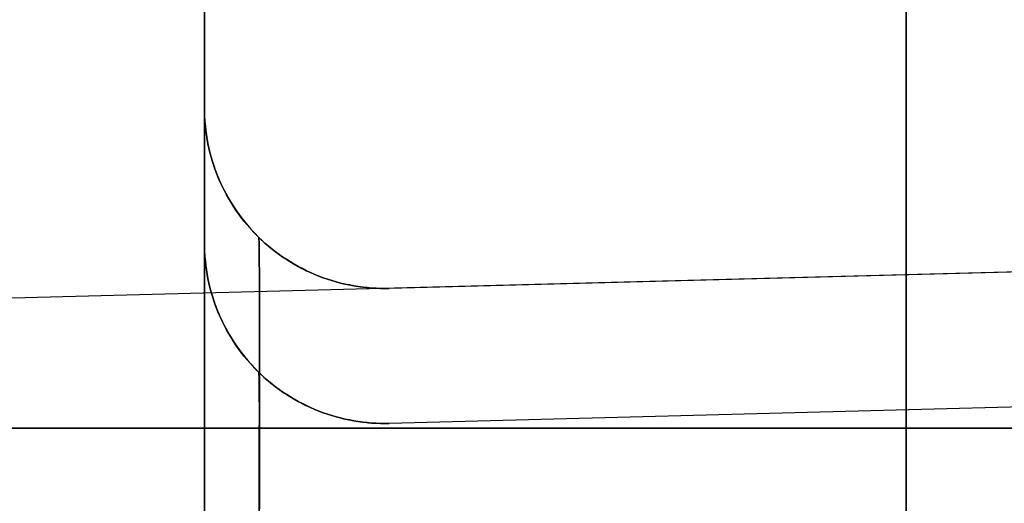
# Model space of a CAD drawing. Header units: millimetres. Extents: x -15 to 7, y 1 to 148.
# Tile 27 of 256: x -8.05 to -6.957, y 16.952 to 17.489. Entities that reach past the tile are written whole.
import ezdxf

# ---------------------------------------------------------------- set-up
doc = ezdxf.new("R2010")
doc.units = ezdxf.units.MM
doc.header["$MEASUREMENT"] = 0
doc.layers.add('Default', color=7, linetype='Continuous', true_color=0x000000)

msp = doc.modelspace()

# ---------------------------------------------------------------- linework, layer by layer
at = {"layer": 'Default', "color": 254, "true_color": 0xcad1ee}
for points in [[(-7.845, 139.9844), (-7.845, 12.8793)], [(-7.845, 8.202), (-7.845, 103.3467)], [(-7.0659, 103.3467), (-7.0659, 8.202)], [(-7.845, 69.827), (-7.845, 8.2414)], [(-7.0659, 8.2414), (-7.0659, 69.0485)], [(-7.6398, 17.1907), (-7.6446, 17.1906), (-7.6495, 17.1907), (-7.6544, 17.1908), (-7.6594, 17.1911), (-7.6643, 17.1916), (-7.6692, 17.1921), (-7.6742, 17.1928), (-7.6791, 17.1936), (-7.684, 17.1945), (-7.689, 17.1955), (-7.6939, 17.1967), (-7.6987, 17.198), (-7.7036, 17.1994), (-7.7084, 17.2009), (-7.7132, 17.2026), (-7.7179, 17.2044), (-7.7226, 17.2063), (-7.7272, 17.2083), (-7.7318, 17.2104), (-7.7363, 17.2127), (-7.7408, 17.215), (-7.7452, 17.2175), (-7.7495, 17.2201), (-7.7537, 17.2228), (-7.7579, 17.2255), (-7.762, 17.2284), (-7.766, 17.2313), (-7.7699, 17.2344), (-7.7737, 17.2375), (-7.7774, 17.2407), (-7.781, 17.244), (-7.7846, 17.2474), (-7.788, 17.2508), (-7.7914, 17.2543), (-7.7947, 17.258), (-7.7979, 17.2617), (-7.8011, 17.2655), (-7.8041, 17.2695), (-7.8071, 17.2735), (-7.81, 17.2775), (-7.8128, 17.2817), (-7.8154, 17.286), (-7.818, 17.2903), (-7.8205, 17.2947), (-7.8229, 17.2991), (-7.8251, 17.3037), (-7.8272, 17.3082), (-7.8293, 17.3129), (-7.8312, 17.3176), (-7.833, 17.3223), (-7.8346, 17.3271), (-7.8362, 17.3319), (-7.8376, 17.3367), (-7.8389, 17.3416), (-7.8401, 17.3465), (-7.8411, 17.3514), (-7.842, 17.3563), (-7.8428, 17.3612), (-7.8435, 17.3661), (-7.844, 17.371), (-7.8445, 17.376), (-7.8448, 17.3809), (-7.8449, 17.3858), (-7.845, 17.3906)], [(-7.845, 17.3906), (-7.8449, 17.3858), (-7.8448, 17.3809), (-7.8445, 17.376), (-7.844, 17.371), (-7.8435, 17.3661), (-7.8428, 17.3612), (-7.842, 17.3563), (-7.8411, 17.3514), (-7.8401, 17.3465), (-7.8389, 17.3416), (-7.8376, 17.3367), (-7.8362, 17.3319), (-7.8346, 17.3271), (-7.833, 17.3223), (-7.8312, 17.3176), (-7.8293, 17.3129), (-7.8272, 17.3082), (-7.8251, 17.3037), (-7.8229, 17.2991), (-7.8205, 17.2947), (-7.818, 17.2903), (-7.8154, 17.286), (-7.8128, 17.2817), (-7.81, 17.2775), (-7.8071, 17.2735), (-7.8041, 17.2695), (-7.8011, 17.2655), (-7.7979, 17.2617), (-7.7947, 17.258), (-7.7914, 17.2543), (-7.788, 17.2508), (-7.7846, 17.2474), (-7.781, 17.244), (-7.7774, 17.2407), (-7.7737, 17.2375), (-7.7699, 17.2344), (-7.766, 17.2313), (-7.762, 17.2284), (-7.7579, 17.2255), (-7.7537, 17.2228), (-7.7495, 17.2201), (-7.7452, 17.2175), (-7.7408, 17.215), (-7.7363, 17.2127), (-7.7318, 17.2104), (-7.7272, 17.2083), (-7.7226, 17.2063), (-7.7179, 17.2044), (-7.7132, 17.2026), (-7.7084, 17.2009), (-7.7036, 17.1994), (-7.6987, 17.198), (-7.6939, 17.1967), (-7.689, 17.1955), (-7.684, 17.1945), (-7.6791, 17.1936), (-7.6742, 17.1928), (-7.6692, 17.1921), (-7.6643, 17.1916), (-7.6594, 17.1911), (-7.6544, 17.1908), (-7.6495, 17.1907), (-7.6446, 17.1906), (-7.6398, 17.1907)], [(-7.845, 17.3906), (-7.845, 17.3862), (-7.8448, 17.3817), (-7.8445, 17.3772), (-7.8442, 17.3727), (-7.8437, 17.3681), (-7.8432, 17.3635), (-7.8425, 17.3589), (-7.8417, 17.3542), (-7.8407, 17.3496), (-7.8397, 17.3449), (-7.8386, 17.3403), (-7.8373, 17.3356), (-7.8359, 17.3309), (-7.8344, 17.3263), (-7.8327, 17.3216), (-7.831, 17.317), (-7.8291, 17.3124), (-7.8271, 17.3078), (-7.8249, 17.3033), (-7.8227, 17.2988), (-7.8203, 17.2943), (-7.8178, 17.2899), (-7.8151, 17.2855), (-7.8124, 17.2812), (-7.8095, 17.2769), (-7.8066, 17.2727), (-7.8035, 17.2686), (-7.8003, 17.2646), (-7.797, 17.2606), (-7.7935, 17.2567), (-7.79, 17.2529), (-7.7864, 17.2492), (-7.7827, 17.2456), (-7.7789, 17.2421), (-7.775, 17.2387), (-7.7711, 17.2354), (-7.767, 17.2322), (-7.7629, 17.2291), (-7.7587, 17.2261), (-7.7544, 17.2232), (-7.7501, 17.2205), (-7.7458, 17.2179), (-7.7413, 17.2153), (-7.7369, 17.213), (-7.7323, 17.2107), (-7.7278, 17.2086), (-7.7232, 17.2066), (-7.7186, 17.2047), (-7.714, 17.2029), (-7.7093, 17.2013), (-7.7047, 17.1997), (-7.7, 17.1983), (-7.6954, 17.1971), (-7.6907, 17.1959), (-7.686, 17.1949), (-7.6814, 17.194), (-7.6768, 17.1932), (-7.6721, 17.1925), (-7.6675, 17.1919), (-7.663, 17.1914), (-7.6584, 17.1911), (-7.6539, 17.1908), (-7.6494, 17.1907), (-7.645, 17.1906), (-7.6398, 17.1907)], [(-5.345, 17.2508), (-7.6398, 17.1907)], [(-7.6398, 17.0407), (-7.6446, 17.0406), (-7.6495, 17.0407), (-7.6544, 17.0408), (-7.6594, 17.0411), (-7.6643, 17.0416), (-7.6692, 17.0421), (-7.6742, 17.0428), (-7.6791, 17.0436), (-7.684, 17.0445), (-7.689, 17.0455), (-7.6939, 17.0467), (-7.6987, 17.048), (-7.7036, 17.0494), (-7.7084, 17.0509), (-7.7132, 17.0526), (-7.7179, 17.0544), (-7.7226, 17.0563), (-7.7272, 17.0583), (-7.7318, 17.0604), (-7.7363, 17.0627), (-7.7408, 17.065), (-7.7452, 17.0675), (-7.7495, 17.0701), (-7.7537, 17.0728), (-7.7579, 17.0755), (-7.762, 17.0784), (-7.766, 17.0813), (-7.7699, 17.0844), (-7.7737, 17.0875), (-7.7774, 17.0907), (-7.781, 17.094), (-7.7846, 17.0974), (-7.788, 17.1008), (-7.7914, 17.1043), (-7.7947, 17.108), (-7.7979, 17.1117), (-7.8011, 17.1155), (-7.8041, 17.1195), (-7.8071, 17.1235), (-7.81, 17.1275), (-7.8128, 17.1317), (-7.8154, 17.136), (-7.818, 17.1403), (-7.8205, 17.1447), (-7.8229, 17.1491), (-7.8251, 17.1537), (-7.8272, 17.1582), (-7.8293, 17.1629), (-7.8312, 17.1676), (-7.833, 17.1723), (-7.8346, 17.1771), (-7.8362, 17.1819), (-7.8376, 17.1867), (-7.8389, 17.1916), (-7.8401, 17.1965), (-7.8411, 17.2014), (-7.842, 17.2063), (-7.8428, 17.2112), (-7.8435, 17.2161), (-7.844, 17.221), (-7.8445, 17.226), (-7.8448, 17.2309), (-7.8449, 17.2358), (-7.845, 17.2406)], [(-7.845, 17.2406), (-7.8449, 17.2358), (-7.8448, 17.2309), (-7.8445, 17.226), (-7.844, 17.221), (-7.8435, 17.2161), (-7.8428, 17.2112), (-7.842, 17.2063), (-7.8411, 17.2014), (-7.8401, 17.1965), (-7.8389, 17.1916), (-7.8376, 17.1867), (-7.8362, 17.1819), (-7.8346, 17.1771), (-7.833, 17.1723), (-7.8312, 17.1676), (-7.8293, 17.1629), (-7.8272, 17.1582), (-7.8251, 17.1537), (-7.8229, 17.1491), (-7.8205, 17.1447), (-7.818, 17.1403), (-7.8154, 17.136), (-7.8128, 17.1317), (-7.81, 17.1275), (-7.8071, 17.1235), (-7.8041, 17.1195), (-7.8011, 17.1155), (-7.7979, 17.1117), (-7.7947, 17.108), (-7.7914, 17.1043), (-7.788, 17.1008), (-7.7846, 17.0974), (-7.781, 17.094), (-7.7774, 17.0907), (-7.7737, 17.0875), (-7.7699, 17.0844), (-7.766, 17.0813), (-7.762, 17.0784), (-7.7579, 17.0755), (-7.7537, 17.0728), (-7.7495, 17.0701), (-7.7452, 17.0675), (-7.7408, 17.065), (-7.7363, 17.0627), (-7.7318, 17.0604), (-7.7272, 17.0583), (-7.7226, 17.0563), (-7.7179, 17.0544), (-7.7132, 17.0526), (-7.7084, 17.0509), (-7.7036, 17.0494), (-7.6987, 17.048), (-7.6939, 17.0467), (-7.689, 17.0455), (-7.684, 17.0445), (-7.6791, 17.0436), (-7.6742, 17.0428), (-7.6692, 17.0421), (-7.6643, 17.0416), (-7.6594, 17.0411), (-7.6544, 17.0408), (-7.6495, 17.0407), (-7.6446, 17.0406), (-7.6398, 17.0407)], [(-7.845, 17.2406), (-7.845, 17.2362), (-7.8448, 17.2317), (-7.8445, 17.2272), (-7.8442, 17.2227), (-7.8437, 17.2181), (-7.8432, 17.2135), (-7.8425, 17.2089), (-7.8417, 17.2042), (-7.8407, 17.1996), (-7.8397, 17.1949), (-7.8386, 17.1903), (-7.8373, 17.1856), (-7.8359, 17.1809), (-7.8344, 17.1763), (-7.8327, 17.1716), (-7.831, 17.167), (-7.8291, 17.1624), (-7.8271, 17.1578), (-7.8249, 17.1533), (-7.8227, 17.1488), (-7.8203, 17.1443), (-7.8178, 17.1399), (-7.8151, 17.1355), (-7.8124, 17.1312), (-7.8095, 17.1269), (-7.8066, 17.1227), (-7.8035, 17.1186), (-7.8003, 17.1146), (-7.797, 17.1106), (-7.7935, 17.1067), (-7.79, 17.1029), (-7.7864, 17.0992), (-7.7827, 17.0956), (-7.7789, 17.0921), (-7.775, 17.0887), (-7.7711, 17.0854), (-7.767, 17.0822), (-7.7629, 17.0791), (-7.7587, 17.0761), (-7.7544, 17.0732), (-7.7501, 17.0705), (-7.7458, 17.0679), (-7.7413, 17.0653), (-7.7369, 17.063), (-7.7323, 17.0607), (-7.7278, 17.0586), (-7.7232, 17.0566), (-7.7186, 17.0547), (-7.714, 17.0529), (-7.7093, 17.0513), (-7.7047, 17.0497), (-7.7, 17.0483), (-7.6954, 17.0471), (-7.6907, 17.0459), (-7.686, 17.0449), (-7.6814, 17.044), (-7.6768, 17.0432), (-7.6721, 17.0425), (-7.6675, 17.0419), (-7.663, 17.0414), (-7.6584, 17.0411), (-7.6539, 17.0408), (-7.6494, 17.0407), (-7.645, 17.0406), (-7.6398, 17.0407)], [(-6.345, 17.0746), (-7.6398, 17.0407)]]:
    msp.add_lwpolyline(points, dxfattribs=at)
at = {"layer": 'Default', "color": 254, "true_color": 0xcad1ee, "extrusion": (1, 1.16725e-14, -2.32109e-15)}
msp.add_lwpolyline([(17.3906, -33.6054), (17.3905, -33.6174), (17.39, -33.6294), (17.3893, -33.6415), (17.3883, -33.6536), (17.387, -33.6657), (17.3854, -33.6778), (17.3834, -33.6899), (17.3812, -33.702), (17.3787, -33.7141), (17.3758, -33.7261), (17.3727, -33.7381), (17.3693, -33.75), (17.3655, -33.7618), (17.3615, -33.7735), (17.3572, -33.7852), (17.3526, -33.7967), (17.3477, -33.8082), (17.3425, -33.8194), (17.3371, -33.8306), (17.3313, -33.8416), (17.3253, -33.8524), (17.3191, -33.8631), (17.3126, -33.8736), (17.3059, -33.8839), (17.2989, -33.8941), (17.2917, -33.904), (17.2843, -33.9137), (17.2767, -33.9232), (17.2688, -33.9325), (17.2608, -33.9415), (17.2526, -33.9503), (17.2442, -33.9589)], dxfattribs=at)
at = {"layer": 'Default', "color": 254, "true_color": 0xcad1ee, "extrusion": (1, 0, 0)}
for points in [[(17.3906, -33.6054), (17.3906, -24.8945)], [(17.3906, -24.8945), (17.3905, -24.8825), (17.39, -24.8705), (17.3893, -24.8584), (17.3883, -24.8463), (17.387, -24.8342), (17.3854, -24.8221), (17.3834, -24.81), (17.3812, -24.7979), (17.3787, -24.7858), (17.3758, -24.7738), (17.3727, -24.7618), (17.3693, -24.7499), (17.3655, -24.7381), (17.3615, -24.7264), (17.3572, -24.7147), (17.3526, -24.7032), (17.3477, -24.6918), (17.3425, -24.6805), (17.3371, -24.6693), (17.3313, -24.6583), (17.3253, -24.6475), (17.3191, -24.6368), (17.3126, -24.6263), (17.3059, -24.616), (17.2989, -24.6058), (17.2917, -24.5959), (17.2843, -24.5862), (17.2767, -24.5767), (17.2688, -24.5675), (17.2608, -24.5584), (17.2526, -24.5496), (17.2442, -24.541)], [(16.8908, -34.1053), (16.9028, -34.1051), (16.9148, -34.1047), (16.9269, -34.104), (16.939, -34.1029), (16.9511, -34.1016), (16.9632, -34.1), (16.9753, -34.0981), (16.9874, -34.0958), (16.9994, -34.0933), (17.0115, -34.0905), (17.0234, -34.0873), (17.0353, -34.0839), (17.0472, -34.0802), (17.0589, -34.0762), (17.0706, -34.0718), (17.0821, -34.0672), (17.0935, -34.0623), (17.1048, -34.0571), (17.116, -34.0517), (17.127, -34.046), (17.1378, -34.04), (17.1485, -34.0337), (17.159, -34.0272), (17.1693, -34.0205), (17.1794, -34.0135), (17.1893, -34.0063), (17.1991, -33.9989), (17.2085, -33.9913), (17.2178, -33.9835), (17.2269, -33.9755), (17.2357, -33.9673), (17.2442, -33.9589)], [(17.2406, -93.1417), (17.2406, -84.7308)], [(17.2406, -93.1417), (17.2406, -84.7308)], [(17.1906, -33.6054), (17.1906, -24.8945)], [(17.1907, -24.8945), (17.1907, -33.6054)], [(17.0406, -93.1417), (17.0406, -84.7308)], [(17.0407, -84.7308), (17.0407, -93.1417)]]:
    msp.add_lwpolyline(points, dxfattribs=at)
at = {"layer": 'Default', "color": 254, "true_color": 0xcad1ee, "extrusion": (9.20987e-05, 0.382706, 0.92387)}
for points in [[(7.8492, -28.964), (7.8491, -28.9595), (7.849, -28.9549), (7.8487, -28.9503), (7.8484, -28.9457), (7.8479, -28.9411), (7.8473, -28.9364), (7.8466, -28.9317), (7.8458, -28.9269), (7.8448, -28.9222), (7.8437, -28.9175), (7.8425, -28.9127), (7.8412, -28.9079), (7.8398, -28.9032), (7.8382, -28.8984), (7.8365, -28.8937), (7.8346, -28.889), (7.8327, -28.8843), (7.8306, -28.8796), (7.8284, -28.875), (7.826, -28.8704), (7.8235, -28.8659), (7.8209, -28.8614), (7.8182, -28.8569), (7.8153, -28.8525), (7.8123, -28.8482), (7.8092, -28.8439), (7.806, -28.8398), (7.8027, -28.8357), (7.7992, -28.8316), (7.7957, -28.8277), (7.792, -28.8239), (7.7882, -28.8201), (7.7844, -28.8165), (7.7804, -28.813), (7.7764, -28.8095), (7.7722, -28.8062), (7.768, -28.803), (7.7637, -28.7999), (7.7594, -28.797), (7.755, -28.7941), (7.7505, -28.7914), (7.7459, -28.7888), (7.7413, -28.7864), (7.7367, -28.7841), (7.732, -28.7819), (7.7273, -28.7798), (7.7226, -28.7779), (7.7178, -28.776), (7.713, -28.7744), (7.7083, -28.7728), (7.7035, -28.7714), (7.6986, -28.7701), (7.6938, -28.7689), (7.689, -28.7679), (7.6843, -28.767), (7.6795, -28.7662), (7.6747, -28.7655), (7.67, -28.765), (7.6653, -28.7645), (7.6606, -28.7642), (7.656, -28.764), (7.6514, -28.7639), (7.6468, -28.7639), (7.6423, -28.764)], [(7.8491, -51.6103), (7.8491, -51.6058), (7.8489, -51.6012), (7.8487, -51.5966), (7.8483, -51.592), (7.8478, -51.5874), (7.8473, -51.5827), (7.8465, -51.578), (7.8457, -51.5732), (7.8448, -51.5685), (7.8437, -51.5638), (7.8425, -51.559), (7.8412, -51.5542), (7.8397, -51.5495), (7.8382, -51.5447), (7.8364, -51.54), (7.8346, -51.5353), (7.8326, -51.5306), (7.8305, -51.5259), (7.8283, -51.5213), (7.826, -51.5167), (7.8235, -51.5122), (7.8209, -51.5076), (7.8181, -51.5032), (7.8153, -51.4988), (7.8123, -51.4945), (7.8092, -51.4902), (7.806, -51.4861), (7.8026, -51.482), (7.7992, -51.4779), (7.7956, -51.474), (7.792, -51.4702), (7.7882, -51.4664), (7.7843, -51.4628), (7.7804, -51.4593), (7.7763, -51.4558), (7.7722, -51.4525), (7.768, -51.4493), (7.7637, -51.4462), (7.7593, -51.4433), (7.7549, -51.4404), (7.7504, -51.4377), (7.7459, -51.4351), (7.7413, -51.4327), (7.7367, -51.4304), (7.732, -51.4282), (7.7273, -51.4261), (7.7226, -51.4241), (7.7178, -51.4223), (7.713, -51.4207), (7.7082, -51.4191), (7.7034, -51.4177), (7.6986, -51.4164), (7.6938, -51.4152), (7.689, -51.4142), (7.6842, -51.4133), (7.6794, -51.4125), (7.6747, -51.4118), (7.67, -51.4113), (7.6653, -51.4108), (7.6606, -51.4105), (7.6559, -51.4103), (7.6513, -51.4102), (7.6468, -51.4102), (7.6423, -51.4103)]]:
    msp.add_lwpolyline(points, dxfattribs=at)
at = {"layer": 'Default', "color": 254, "true_color": 0xcad1ee, "extrusion": (-9.20987e-05, -0.382706, 0.92387)}
for points in [[(-7.8492, 6.5757), (-7.8491, 6.5712), (-7.849, 6.5667), (-7.8487, 6.5621), (-7.8484, 6.5575), (-7.8479, 6.5528), (-7.8473, 6.5481), (-7.8466, 6.5434), (-7.8458, 6.5387), (-7.8448, 6.534), (-7.8437, 6.5292), (-7.8425, 6.5244), (-7.8412, 6.5197), (-7.8398, 6.5149), (-7.8382, 6.5102), (-7.8365, 6.5055), (-7.8346, 6.5007), (-7.8327, 6.496), (-7.8306, 6.4914), (-7.8284, 6.4867), (-7.826, 6.4822), (-7.8235, 6.4776), (-7.8209, 6.4731), (-7.8182, 6.4687), (-7.8153, 6.4643), (-7.8123, 6.4599), (-7.8092, 6.4557), (-7.806, 6.4515), (-7.8027, 6.4474), (-7.7992, 6.4434), (-7.7957, 6.4395), (-7.792, 6.4356), (-7.7882, 6.4319), (-7.7844, 6.4282), (-7.7804, 6.4247), (-7.7764, 6.4213), (-7.7722, 6.418), (-7.768, 6.4148), (-7.7637, 6.4117), (-7.7594, 6.4087), (-7.755, 6.4059), (-7.7505, 6.4032), (-7.7459, 6.4006), (-7.7413, 6.3981), (-7.7367, 6.3958), (-7.732, 6.3936), (-7.7273, 6.3915), (-7.7226, 6.3896), (-7.7178, 6.3878), (-7.713, 6.3861), (-7.7083, 6.3846), (-7.7035, 6.3831), (-7.6986, 6.3819), (-7.6938, 6.3807), (-7.689, 6.3797), (-7.6843, 6.3787), (-7.6795, 6.3779), (-7.6747, 6.3773), (-7.67, 6.3767), (-7.6653, 6.3763), (-7.6606, 6.376), (-7.656, 6.3757), (-7.6514, 6.3756), (-7.6468, 6.3756), (-7.6423, 6.3757)], [(-7.8491, -16.4625), (-7.8491, -16.467), (-7.8489, -16.4716), (-7.8487, -16.4762), (-7.8483, -16.4808), (-7.8478, -16.4855), (-7.8473, -16.4901), (-7.8465, -16.4949), (-7.8457, -16.4996), (-7.8448, -16.5043), (-7.8437, -16.5091), (-7.8425, -16.5138), (-7.8412, -16.5186), (-7.8397, -16.5233), (-7.8382, -16.5281), (-7.8364, -16.5328), (-7.8346, -16.5375), (-7.8326, -16.5422), (-7.8305, -16.5469), (-7.8283, -16.5515), (-7.826, -16.5561), (-7.8235, -16.5607), (-7.8209, -16.5652), (-7.8181, -16.5696), (-7.8153, -16.574), (-7.8123, -16.5783), (-7.8092, -16.5826), (-7.806, -16.5868), (-7.8026, -16.5909), (-7.7992, -16.5949), (-7.7956, -16.5988), (-7.792, -16.6027), (-7.7882, -16.6064), (-7.7843, -16.61), (-7.7804, -16.6136), (-7.7763, -16.617), (-7.7722, -16.6203), (-7.768, -16.6235), (-7.7637, -16.6266), (-7.7593, -16.6295), (-7.7549, -16.6324), (-7.7504, -16.6351), (-7.7459, -16.6377), (-7.7413, -16.6401), (-7.7367, -16.6425), (-7.732, -16.6447), (-7.7273, -16.6467), (-7.7226, -16.6487), (-7.7178, -16.6505), (-7.713, -16.6522), (-7.7082, -16.6537), (-7.7034, -16.6551), (-7.6986, -16.6564), (-7.6938, -16.6576), (-7.689, -16.6586), (-7.6842, -16.6595), (-7.6794, -16.6603), (-7.6747, -16.661), (-7.67, -16.6616), (-7.6653, -16.662), (-7.6606, -16.6623), (-7.6559, -16.6625), (-7.6513, -16.6626), (-7.6468, -16.6626), (-7.6423, -16.6625)]]:
    msp.add_lwpolyline(points, dxfattribs=at)
at = {"layer": 'Default', "color": 254, "true_color": 0xcad1ee, "extrusion": (3.75166e-13, 0.707107, -0.707107)}
msp.add_lwpolyline([(7.845, -5.1596), (7.8449, -5.1645), (7.8448, -5.1694), (7.8445, -5.1744), (7.844, -5.1793), (7.8435, -5.1843), (7.8428, -5.1892), (7.842, -5.1942), (7.8411, -5.1991), (7.84, -5.2041), (7.8388, -5.209), (7.8375, -5.2139), (7.8361, -5.2187), (7.8345, -5.2236), (7.8328, -5.2284), (7.831, -5.2331), (7.8291, -5.2378), (7.827, -5.2425), (7.8248, -5.2471), (7.8226, -5.2517), (7.8202, -5.2561), (7.8177, -5.2606), (7.815, -5.2649), (7.8123, -5.2692), (7.8095, -5.2733), (7.8066, -5.2775), (7.8036, -5.2815), (7.8005, -5.2854), (7.7973, -5.2892), (7.794, -5.293), (7.7907, -5.2966), (7.7873, -5.3002), (7.7838, -5.3036), (7.7802, -5.307), (7.7765, -5.3103), (7.7728, -5.3135), (7.7689, -5.3166), (7.765, -5.3196), (7.7609, -5.3226), (7.7568, -5.3254), (7.7526, -5.3282), (7.7483, -5.3309), (7.7439, -5.3334), (7.7395, -5.3359), (7.735, -5.3382), (7.7304, -5.3404), (7.7258, -5.3426), (7.7211, -5.3446), (7.7164, -5.3464), (7.7116, -5.3482), (7.7068, -5.3498), (7.7019, -5.3513), (7.697, -5.3527), (7.6921, -5.354), (7.6872, -5.3551), (7.6822, -5.3561), (7.6772, -5.357), (7.6723, -5.3577), (7.6673, -5.3584), (7.6623, -5.3589), (7.6573, -5.3592), (7.6524, -5.3595), (7.6474, -5.3596), (7.6425, -5.3596), (7.6376, -5.3595)], dxfattribs=at)
at = {"layer": 'Default', "color": 254, "true_color": 0xcad1ee, "extrusion": (1, -6.6102e-15, -9.89384e-15)}
for points in [[(16.8908, -24.3946), (16.9028, -24.3948), (16.9148, -24.3952), (16.9269, -24.396), (16.939, -24.397), (16.9511, -24.3983), (16.9632, -24.3999), (16.9753, -24.4018), (16.9874, -24.4041), (16.9994, -24.4066), (17.0115, -24.4094), (17.0234, -24.4126), (17.0353, -24.416), (17.0472, -24.4197), (17.0589, -24.4238), (17.0706, -24.4281), (17.0821, -24.4327), (17.0935, -24.4376), (17.1048, -24.4428), (17.116, -24.4482), (17.127, -24.4539), (17.1378, -24.4599), (17.1485, -24.4662), (17.159, -24.4727), (17.1693, -24.4794), (17.1794, -24.4864), (17.1893, -24.4936), (17.1991, -24.501), (17.2085, -24.5086), (17.2178, -24.5164), (17.2269, -24.5245), (17.2357, -24.5327), (17.2442, -24.541)], [(16.7408, -84.2309), (16.7528, -84.2311), (16.7648, -84.2315), (16.7769, -84.2322), (16.789, -84.2333), (16.8011, -84.2346), (16.8132, -84.2362), (16.8253, -84.2381), (16.8374, -84.2403), (16.8494, -84.2429), (16.8615, -84.2457), (16.8734, -84.2488), (16.8853, -84.2523), (16.8972, -84.256), (16.9089, -84.26), (16.9206, -84.2644), (16.9321, -84.269), (16.9435, -84.2739), (16.9548, -84.279), (16.966, -84.2845), (16.977, -84.2902), (16.9878, -84.2962), (16.9985, -84.3025), (17.009, -84.3089), (17.0193, -84.3157), (17.0294, -84.3227), (17.0393, -84.3299), (17.0491, -84.3373), (17.0585, -84.3449), (17.0678, -84.3527), (17.0769, -84.3607), (17.0857, -84.3689), (17.0942, -84.3773)]]:
    msp.add_lwpolyline(points, dxfattribs=at)
at = {"layer": 'Default', "color": 254, "true_color": 0xcad1ee, "extrusion": (3.41669e-13, 0.707107, 0.707107)}
msp.add_lwpolyline([(7.845, -36.2061), (7.8449, -36.2016), (7.8448, -36.197), (7.8445, -36.1924), (7.8442, -36.1878), (7.8437, -36.1831), (7.8431, -36.1784), (7.8424, -36.1737), (7.8415, -36.169), (7.8406, -36.1642), (7.8395, -36.1595), (7.8383, -36.1547), (7.837, -36.1499), (7.8355, -36.1452), (7.8339, -36.1404), (7.8322, -36.1357), (7.8304, -36.131), (7.8284, -36.1263), (7.8263, -36.1216), (7.824, -36.117), (7.8217, -36.1124), (7.8192, -36.1078), (7.8166, -36.1033), (7.8138, -36.0988), (7.8109, -36.0945), (7.808, -36.0901), (7.8048, -36.0859), (7.8016, -36.0817), (7.7983, -36.0776), (7.7948, -36.0736), (7.7912, -36.0696), (7.7876, -36.0658), (7.7838, -36.0621), (7.7799, -36.0584), (7.7759, -36.0549), (7.7719, -36.0515), (7.7677, -36.0482), (7.7635, -36.045), (7.7592, -36.0419), (7.7548, -36.0389), (7.7504, -36.0361), (7.7459, -36.0334), (7.7414, -36.0308), (7.7368, -36.0284), (7.7321, -36.0261), (7.7274, -36.0239), (7.7227, -36.0218), (7.718, -36.0199), (7.7132, -36.0181), (7.7084, -36.0164), (7.7036, -36.0149), (7.6988, -36.0135), (7.694, -36.0122), (7.6892, -36.011), (7.6844, -36.01), (7.6796, -36.0091), (7.6748, -36.0083), (7.6701, -36.0077), (7.6653, -36.0071), (7.6606, -36.0067), (7.6559, -36.0064), (7.6513, -36.0062), (7.6467, -36.0061), (7.6421, -36.0061), (7.6376, -36.0062)], dxfattribs=at)
at = {"layer": 'Default', "color": 254, "true_color": 0xcad1ee, "extrusion": (-0.026159, -0.000684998, 0.999658)}
for points in [[(-17.3848, -5.5398), (-17.3848, -7.8361)], [(-17.2348, -9.4058), (-17.2348, -8.7395)]]:
    msp.add_lwpolyline(points, dxfattribs=at)
at = {"layer": 'Default', "color": 254, "true_color": 0xcad1ee, "extrusion": (0.026159, 0.000684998, 0.999658)}
msp.add_lwpolyline([(17.3848, 6.3053), (17.3848, 4.009)], dxfattribs=at)
at = {"layer": 'Default', "color": 254, "true_color": 0xcad1ee, "extrusion": (1, -1.16725e-14, 2.32109e-15)}
msp.add_lwpolyline([(17.2406, -93.1417), (17.2405, -93.1537), (17.24, -93.1657), (17.2393, -93.1778), (17.2383, -93.1899), (17.237, -93.202), (17.2354, -93.2141), (17.2334, -93.2262), (17.2312, -93.2383), (17.2287, -93.2504), (17.2258, -93.2624), (17.2227, -93.2744), (17.2193, -93.2863), (17.2155, -93.2981), (17.2115, -93.3098), (17.2072, -93.3215), (17.2026, -93.333), (17.1977, -93.3444), (17.1925, -93.3557), (17.1871, -93.3669), (17.1813, -93.3779), (17.1753, -93.3887), (17.1691, -93.3994), (17.1626, -93.4099), (17.1559, -93.4202), (17.1489, -93.4303), (17.1417, -93.4403), (17.1343, -93.45), (17.1267, -93.4595), (17.1188, -93.4687), (17.1108, -93.4778), (17.1026, -93.4866), (17.0942, -93.4952)], dxfattribs=at)
at = {"layer": 'Default', "color": 254, "true_color": 0xcad1ee, "extrusion": (1, 2.15664e-14, 8.93129e-15)}
msp.add_lwpolyline([(17.2406, -84.7308), (17.2405, -84.7188), (17.24, -84.7067), (17.2393, -84.6947), (17.2383, -84.6826), (17.237, -84.6705), (17.2354, -84.6584), (17.2334, -84.6463), (17.2312, -84.6342), (17.2287, -84.6221), (17.2258, -84.6101), (17.2227, -84.5981), (17.2193, -84.5862), (17.2155, -84.5744), (17.2115, -84.5626), (17.2072, -84.551), (17.2026, -84.5395), (17.1977, -84.528), (17.1925, -84.5167), (17.1871, -84.5056), (17.1813, -84.4946), (17.1753, -84.4837), (17.1691, -84.4731), (17.1626, -84.4626), (17.1559, -84.4523), (17.1489, -84.4421), (17.1417, -84.4322), (17.1343, -84.4225), (17.1267, -84.413), (17.1188, -84.4037), (17.1108, -84.3947), (17.1026, -84.3859), (17.0942, -84.3773)], dxfattribs=at)
at = {"layer": 'Default', "color": 254, "true_color": 0xcad1ee, "extrusion": (0.999697, -0.017412, 0.017412)}
for points in [[(16.9673, -33.6743), (16.9725, -33.669), (16.9775, -33.6636), (16.9824, -33.658), (16.9871, -33.6524), (16.9917, -33.6466), (16.9962, -33.6407), (17.0004, -33.6348), (17.0046, -33.6287), (17.0086, -33.6225), (17.0124, -33.6162), (17.0161, -33.6099), (17.0196, -33.6034), (17.023, -33.5969), (17.0262, -33.5903), (17.0293, -33.5836), (17.0321, -33.5769), (17.0349, -33.5701), (17.0374, -33.5632), (17.0398, -33.5563), (17.042, -33.5493), (17.0441, -33.5422), (17.046, -33.5351), (17.0477, -33.528), (17.0492, -33.5208), (17.0506, -33.5135), (17.0518, -33.5063), (17.0528, -33.499), (17.0536, -33.4916), (17.0542, -33.4843), (17.0547, -33.4769), (17.055, -33.4695), (17.055, -33.4621)], [(16.9673, -33.6743), (16.962, -33.6794), (16.9566, -33.6845), (16.9511, -33.6894), (16.9454, -33.6941), (16.9397, -33.6987), (16.9338, -33.7031), (16.9278, -33.7074), (16.9217, -33.7116), (16.9156, -33.7156), (16.9093, -33.7194), (16.9029, -33.7231), (16.8965, -33.7266), (16.89, -33.73), (16.8834, -33.7332), (16.8767, -33.7362), (16.87, -33.7391), (16.8631, -33.7419), (16.8563, -33.7444), (16.8493, -33.7468), (16.8423, -33.749), (16.8353, -33.7511), (16.8282, -33.753), (16.821, -33.7547), (16.8138, -33.7562), (16.8066, -33.7576), (16.7993, -33.7588), (16.792, -33.7598), (16.7847, -33.7606), (16.7774, -33.7612), (16.77, -33.7617), (16.7626, -33.762), (16.7552, -33.7621)], [(16.8173, -93.2016), (16.8225, -93.1963), (16.8275, -93.1909), (16.8324, -93.1853), (16.8371, -93.1797), (16.8417, -93.1739), (16.8462, -93.168), (16.8505, -93.1621), (16.8546, -93.156), (16.8586, -93.1498), (16.8624, -93.1435), (16.8661, -93.1372), (16.8697, -93.1308), (16.873, -93.1242), (16.8762, -93.1176), (16.8793, -93.111), (16.8822, -93.1042), (16.8849, -93.0974), (16.8874, -93.0905), (16.8898, -93.0836), (16.8921, -93.0766), (16.8941, -93.0695), (16.896, -93.0624), (16.8977, -93.0553), (16.8992, -93.0481), (16.9006, -93.0408), (16.9018, -93.0336), (16.9028, -93.0263), (16.9036, -93.0189), (16.9042, -93.0116), (16.9047, -93.0042), (16.905, -92.9968), (16.9051, -92.9894)], [(16.8173, -93.2016), (16.812, -93.2067), (16.8066, -93.2118), (16.8011, -93.2167), (16.7954, -93.2214), (16.7897, -93.226), (16.7838, -93.2304), (16.7778, -93.2347), (16.7718, -93.2389), (16.7656, -93.2429), (16.7593, -93.2467), (16.753, -93.2504), (16.7465, -93.2539), (16.74, -93.2573), (16.7334, -93.2605), (16.7267, -93.2635), (16.72, -93.2664), (16.7132, -93.2692), (16.7063, -93.2717), (16.6993, -93.2741), (16.6923, -93.2763), (16.6853, -93.2784), (16.6782, -93.2803), (16.671, -93.282), (16.6639, -93.2835), (16.6566, -93.2849), (16.6494, -93.2861), (16.6421, -93.2871), (16.6347, -93.2879), (16.6274, -93.2885), (16.62, -93.289), (16.6126, -93.2893), (16.6052, -93.2894)]]:
    msp.add_lwpolyline(points, dxfattribs=at)
at = {"layer": 'Default', "color": 254, "true_color": 0xcad1ee, "extrusion": (0.999697, -0.017412, -0.017412)}
for points in [[(16.9673, -24.8168), (16.9725, -24.8221), (16.9775, -24.8275), (16.9824, -24.833), (16.9871, -24.8387), (16.9917, -24.8444), (16.9962, -24.8503), (17.0004, -24.8563), (17.0046, -24.8624), (17.0086, -24.8685), (17.0124, -24.8748), (17.0161, -24.8811), (17.0196, -24.8876), (17.023, -24.8941), (17.0262, -24.9007), (17.0293, -24.9074), (17.0321, -24.9141), (17.0349, -24.921), (17.0374, -24.9278), (17.0398, -24.9348), (17.042, -24.9418), (17.0441, -24.9488), (17.046, -24.9559), (17.0477, -24.9631), (17.0492, -24.9703), (17.0506, -24.9775), (17.0518, -24.9848), (17.0528, -24.9921), (17.0536, -24.9994), (17.0542, -25.0068), (17.0547, -25.0141), (17.055, -25.0215), (17.055, -25.0289)], [(16.9673, -24.8168), (16.962, -24.8116), (16.9566, -24.8066), (16.9511, -24.8017), (16.9454, -24.797), (16.9397, -24.7924), (16.9338, -24.7879), (16.9278, -24.7836), (16.9217, -24.7795), (16.9156, -24.7755), (16.9093, -24.7716), (16.9029, -24.768), (16.8965, -24.7644), (16.89, -24.7611), (16.8834, -24.7578), (16.8767, -24.7548), (16.87, -24.7519), (16.8631, -24.7492), (16.8563, -24.7466), (16.8493, -24.7442), (16.8423, -24.742), (16.8353, -24.74), (16.8282, -24.7381), (16.821, -24.7364), (16.8138, -24.7348), (16.8066, -24.7335), (16.7993, -24.7323), (16.792, -24.7313), (16.7847, -24.7304), (16.7774, -24.7298), (16.77, -24.7293), (16.7626, -24.7291), (16.7552, -24.729)], [(16.8173, -84.6439), (16.8225, -84.6492), (16.8275, -84.6546), (16.8324, -84.6602), (16.8371, -84.6658), (16.8417, -84.6716), (16.8462, -84.6775), (16.8505, -84.6834), (16.8546, -84.6895), (16.8586, -84.6957), (16.8624, -84.702), (16.8661, -84.7083), (16.8697, -84.7148), (16.873, -84.7213), (16.8762, -84.7279), (16.8793, -84.7346), (16.8822, -84.7413), (16.8849, -84.7481), (16.8874, -84.755), (16.8898, -84.7619), (16.8921, -84.7689), (16.8941, -84.776), (16.896, -84.7831), (16.8977, -84.7902), (16.8992, -84.7974), (16.9006, -84.8047), (16.9018, -84.8119), (16.9028, -84.8192), (16.9036, -84.8266), (16.9042, -84.8339), (16.9047, -84.8413), (16.905, -84.8487), (16.9051, -84.8561)], [(16.8173, -84.6439), (16.812, -84.6388), (16.8066, -84.6337), (16.8011, -84.6289), (16.7954, -84.6241), (16.7897, -84.6195), (16.7838, -84.6151), (16.7778, -84.6108), (16.7718, -84.6066), (16.7656, -84.6026), (16.7593, -84.5988), (16.753, -84.5951), (16.7465, -84.5916), (16.74, -84.5882), (16.7334, -84.585), (16.7267, -84.582), (16.72, -84.5791), (16.7132, -84.5764), (16.7063, -84.5738), (16.6993, -84.5714), (16.6923, -84.5692), (16.6853, -84.5671), (16.6782, -84.5652), (16.671, -84.5635), (16.6639, -84.562), (16.6566, -84.5606), (16.6494, -84.5594), (16.6421, -84.5584), (16.6347, -84.5576), (16.6274, -84.557), (16.62, -84.5565), (16.6126, -84.5562), (16.6052, -84.5561)]]:
    msp.add_lwpolyline(points, dxfattribs=at)
at = {"layer": 'Default', "color": 254, "true_color": 0xcad1ee, "extrusion": (-0.026159, 0.999658, 0.000684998)}
msp.add_lwpolyline([(7.1914, -93.1535), (4.8958, -93.2136)], dxfattribs=at)
at = {"layer": 'Default', "color": 254, "true_color": 0xcad1ee, "extrusion": (9.29677e-14, 0.707107, 0.707107)}
msp.add_lwpolyline([(7.845, -78.1985), (7.8449, -78.1936), (7.8448, -78.1887), (7.8445, -78.1838), (7.844, -78.1788), (7.8435, -78.1739), (7.8428, -78.1689), (7.842, -78.1639), (7.8411, -78.159), (7.84, -78.1541), (7.8388, -78.1492), (7.8375, -78.1443), (7.8361, -78.1394), (7.8345, -78.1346), (7.8328, -78.1298), (7.831, -78.125), (7.8291, -78.1203), (7.827, -78.1156), (7.8248, -78.111), (7.8226, -78.1065), (7.8202, -78.102), (7.8177, -78.0976), (7.815, -78.0932), (7.8123, -78.089), (7.8095, -78.0848), (7.8066, -78.0807), (7.8036, -78.0767), (7.8005, -78.0727), (7.7973, -78.0689), (7.794, -78.0651), (7.7907, -78.0615), (7.7873, -78.058), (7.7838, -78.0545), (7.7802, -78.0512), (7.7765, -78.0479), (7.7728, -78.0447), (7.7689, -78.0415), (7.765, -78.0385), (7.7609, -78.0355), (7.7568, -78.0327), (7.7526, -78.0299), (7.7483, -78.0273), (7.7439, -78.0247), (7.7395, -78.0223), (7.735, -78.0199), (7.7304, -78.0177), (7.7258, -78.0156), (7.7211, -78.0136), (7.7164, -78.0117), (7.7116, -78.0099), (7.7068, -78.0083), (7.7019, -78.0068), (7.697, -78.0054), (7.6921, -78.0042), (7.6872, -78.003), (7.6822, -78.002), (7.6772, -78.0011), (7.6723, -78.0004), (7.6673, -77.9998), (7.6623, -77.9993), (7.6573, -77.9989), (7.6524, -77.9987), (7.6474, -77.9985), (7.6425, -77.9985), (7.6376, -77.9987)], dxfattribs=at)
at = {"layer": 'Default', "color": 254, "true_color": 0xcad1ee, "extrusion": (-1.88395e-13, 0.707107, -0.707107)}
msp.add_lwpolyline([(7.845, -47.5763), (7.8449, -47.5808), (7.8448, -47.5854), (7.8445, -47.59), (7.8442, -47.5946), (7.8437, -47.5993), (7.8431, -47.604), (7.8424, -47.6087), (7.8415, -47.6134), (7.8406, -47.6182), (7.8395, -47.6229), (7.8383, -47.6277), (7.837, -47.6325), (7.8355, -47.6372), (7.8339, -47.642), (7.8322, -47.6467), (7.8304, -47.6514), (7.8284, -47.6561), (7.8263, -47.6608), (7.824, -47.6654), (7.8217, -47.67), (7.8192, -47.6746), (7.8166, -47.6791), (7.8138, -47.6835), (7.8109, -47.6879), (7.808, -47.6923), (7.8048, -47.6965), (7.8016, -47.7007), (7.7983, -47.7048), (7.7948, -47.7088), (7.7912, -47.7128), (7.7876, -47.7166), (7.7838, -47.7203), (7.7799, -47.724), (7.7759, -47.7275), (7.7719, -47.7309), (7.7677, -47.7342), (7.7635, -47.7374), (7.7592, -47.7405), (7.7548, -47.7434), (7.7504, -47.7463), (7.7459, -47.749), (7.7414, -47.7516), (7.7368, -47.754), (7.7321, -47.7563), (7.7274, -47.7585), (7.7227, -47.7606), (7.718, -47.7625), (7.7132, -47.7643), (7.7084, -47.766), (7.7036, -47.7675), (7.6988, -47.7689), (7.694, -47.7702), (7.6892, -47.7714), (7.6844, -47.7724), (7.6796, -47.7733), (7.6748, -47.7741), (7.6701, -47.7747), (7.6653, -47.7753), (7.6606, -47.7757), (7.6559, -47.776), (7.6513, -47.7762), (7.6467, -47.7763), (7.6421, -47.7763), (7.6376, -47.7762)], dxfattribs=at)
at = {"layer": 'Default', "color": 254, "true_color": 0xcad1ee, "extrusion": (1, -1.78626e-14, 4.31327e-14)}
msp.add_lwpolyline([(16.7408, -93.6415), (16.7528, -93.6414), (16.7648, -93.641), (16.7769, -93.6402), (16.789, -93.6392), (16.8011, -93.6379), (16.8132, -93.6363), (16.8253, -93.6344), (16.8374, -93.6321), (16.8494, -93.6296), (16.8615, -93.6268), (16.8734, -93.6236), (16.8853, -93.6202), (16.8972, -93.6165), (16.9089, -93.6124), (16.9206, -93.6081), (16.9321, -93.6035), (16.9435, -93.5986), (16.9548, -93.5934), (16.966, -93.588), (16.977, -93.5823), (16.9878, -93.5763), (16.9985, -93.57), (17.009, -93.5635), (17.0193, -93.5568), (17.0294, -93.5498), (17.0393, -93.5426), (17.0491, -93.5352), (17.0585, -93.5276), (17.0678, -93.5198), (17.0769, -93.5117), (17.0857, -93.5035), (17.0942, -93.4952)], dxfattribs=at)
at = {"layer": 'Default', "color": 254, "true_color": 0xcad1ee, "extrusion": (-9.20987e-05, 0.92387, -0.382706)}
msp.add_lwpolyline([(7.8433, -16.0349), (7.8433, -16.0394), (7.8431, -16.044), (7.8428, -16.0486), (7.8425, -16.0532), (7.842, -16.0579), (7.8414, -16.0625), (7.8407, -16.0672), (7.8399, -16.072), (7.8389, -16.0767), (7.8379, -16.0815), (7.8367, -16.0862), (7.8353, -16.091), (7.8339, -16.0957), (7.8323, -16.1005), (7.8306, -16.1052), (7.8288, -16.1099), (7.8268, -16.1146), (7.8247, -16.1193), (7.8225, -16.1239), (7.8202, -16.1285), (7.8177, -16.1331), (7.8151, -16.1376), (7.8123, -16.142), (7.8095, -16.1464), (7.8065, -16.1507), (7.8034, -16.155), (7.8002, -16.1592), (7.7968, -16.1633), (7.7934, -16.1673), (7.7898, -16.1712), (7.7862, -16.1751), (7.7824, -16.1788), (7.7785, -16.1824), (7.7746, -16.186), (7.7705, -16.1894), (7.7664, -16.1927), (7.7622, -16.1959), (7.7579, -16.199), (7.7535, -16.202), (7.7491, -16.2048), (7.7446, -16.2075), (7.7401, -16.2101), (7.7355, -16.2126), (7.7309, -16.2149), (7.7262, -16.2171), (7.7215, -16.2192), (7.7168, -16.2211), (7.712, -16.2229), (7.7072, -16.2246), (7.7024, -16.2261), (7.6976, -16.2276), (7.6928, -16.2288), (7.688, -16.23), (7.6832, -16.2311), (7.6784, -16.232), (7.6737, -16.2328), (7.6689, -16.2334), (7.6642, -16.234), (7.6595, -16.2344), (7.6548, -16.2348), (7.6502, -16.235), (7.6456, -16.2351), (7.641, -16.2351), (7.6365, -16.235)], dxfattribs=at)
at = {"layer": 'Default', "color": 254, "true_color": 0xcad1ee, "extrusion": (-9.20987e-05, 0.92387, 0.382706)}
msp.add_lwpolyline([(7.8433, -38.0114), (7.8433, -38.0069), (7.8431, -38.0023), (7.8428, -37.9977), (7.8425, -37.9931), (7.842, -37.9885), (7.8414, -37.9838), (7.8407, -37.9791), (7.8399, -37.9744), (7.8389, -37.9696), (7.8379, -37.9649), (7.8367, -37.9601), (7.8353, -37.9554), (7.8339, -37.9506), (7.8323, -37.9459), (7.8306, -37.9411), (7.8288, -37.9364), (7.8268, -37.9317), (7.8247, -37.927), (7.8225, -37.9224), (7.8202, -37.9178), (7.8177, -37.9133), (7.8151, -37.9088), (7.8123, -37.9043), (7.8095, -37.8999), (7.8065, -37.8956), (7.8034, -37.8913), (7.8002, -37.8872), (7.7968, -37.8831), (7.7934, -37.879), (7.7898, -37.8751), (7.7862, -37.8713), (7.7824, -37.8675), (7.7785, -37.8639), (7.7746, -37.8604), (7.7705, -37.8569), (7.7664, -37.8536), (7.7622, -37.8504), (7.7579, -37.8473), (7.7535, -37.8444), (7.7491, -37.8415), (7.7446, -37.8388), (7.7401, -37.8362), (7.7355, -37.8338), (7.7309, -37.8314), (7.7262, -37.8292), (7.7215, -37.8272), (7.7168, -37.8252), (7.712, -37.8234), (7.7072, -37.8217), (7.7024, -37.8202), (7.6976, -37.8188), (7.6928, -37.8175), (7.688, -37.8163), (7.6832, -37.8153), (7.6784, -37.8144), (7.6737, -37.8136), (7.6689, -37.8129), (7.6642, -37.8123), (7.6595, -37.8119), (7.6548, -37.8116), (7.6502, -37.8114), (7.6456, -37.8113), (7.641, -37.8113), (7.6365, -37.8114)], dxfattribs=at)
at = {"layer": 'Default', "color": 254, "true_color": 0xcad1ee, "extrusion": (-0.026159, 0.999658, -0.000684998)}
msp.add_lwpolyline([(5.8962, -84.685), (7.1914, -84.7189)], dxfattribs=at)
at = {"layer": 'Default', "color": 254, "true_color": 0xcad1ee, "extrusion": (0.999315, 0.026168, 0.026168)}
msp.add_lwpolyline([(17.2348, -84.5136), (17.2348, -84.5069), (17.2345, -84.5002), (17.2342, -84.4934), (17.2336, -84.4866), (17.2329, -84.4798), (17.2321, -84.4729), (17.231, -84.466), (17.2298, -84.459), (17.2285, -84.452), (17.2269, -84.4451), (17.2252, -84.4381), (17.2233, -84.4311), (17.2212, -84.4241), (17.2189, -84.4171), (17.2164, -84.4101), (17.2138, -84.4032), (17.211, -84.3963), (17.2079, -84.3894), (17.2047, -84.3826), (17.2014, -84.3758), (17.1978, -84.3691), (17.194, -84.3625), (17.1901, -84.356), (17.186, -84.3495), (17.1817, -84.3431), (17.1772, -84.3368), (17.1726, -84.3306), (17.1678, -84.3246), (17.1629, -84.3186), (17.1577, -84.3128), (17.1525, -84.3071), (17.1471, -84.3015), (17.1415, -84.2961), (17.1358, -84.2908), (17.13, -84.2857), (17.124, -84.2807), (17.118, -84.2759), (17.1118, -84.2713), (17.1055, -84.2668), (17.0991, -84.2626), (17.0927, -84.2584), (17.0861, -84.2545), (17.0795, -84.2507), (17.0728, -84.2472), (17.066, -84.2438), (17.0592, -84.2406), (17.0523, -84.2375), (17.0454, -84.2347), (17.0385, -84.232), (17.0315, -84.2296), (17.0246, -84.2273), (17.0176, -84.2252), (17.0106, -84.2233), (17.0036, -84.2215), (16.9966, -84.22), (16.9896, -84.2186), (16.9827, -84.2174), (16.9757, -84.2164), (16.9688, -84.2155), (16.962, -84.2148), (16.9552, -84.2143), (16.9484, -84.2139), (16.9417, -84.2136), (16.935, -84.2136)], dxfattribs=at)
at = {"layer": 'Default', "color": 1, "true_color": 0xff0000}
for points in [[(-12.7003, 17.0353), (-7.2, 17.0353)], [(-5.7, 17.0353), (-10.0402, 17.0353)], [(-6.2, 17.0353), (-9.0402, 17.0353)], [(-8.2188, 17.0353), (-4.0585, 17.0353)]]:
    msp.add_lwpolyline(points, dxfattribs=at)
at = {"layer": 'Default', "color": 1, "true_color": 0xff0000, "extrusion": (1, 0, 0)}
for points in [[(17.0353, -93.4362), (14.8248, -93.359)], [(17.0353, -33.75), (14.8248, -33.6728)], [(14.8248, -89.5134), (17.0353, -89.4362)], [(17.0353, -89.4362), (14.8248, -89.5134)]]:
    msp.add_lwpolyline(points, dxfattribs=at)
at = {"layer": 'Default', "color": 1, "true_color": 0xff0000, "extrusion": (-8.87147e-11, 1, 3.54204e-11)}
msp.add_lwpolyline([(7.2, -89.4362), (7.1778, -89.436), (7.1554, -89.4352), (7.1329, -89.434), (7.1101, -89.4322), (7.0873, -89.4299), (7.0643, -89.427), (7.0412, -89.4236), (7.018, -89.4195), (6.9948, -89.415), (6.9715, -89.4098), (6.9482, -89.404), (6.9248, -89.3976), (6.9015, -89.3907), (6.8783, -89.3831), (6.855, -89.3749), (6.8319, -89.366), (6.8089, -89.3566), (6.786, -89.3465), (6.7633, -89.3358), (6.7407, -89.3245), (6.7184, -89.3126), (6.6962, -89.3001), (6.6744, -89.287), (6.6528, -89.2732), (6.6315, -89.2589), (6.6105, -89.244), (6.5899, -89.2286), (6.5697, -89.2126), (6.5499, -89.196), (6.5304, -89.179), (6.5114, -89.1614), (6.4929, -89.1433), (6.4748, -89.1248), (6.4573, -89.1058), (6.4402, -89.0864), (6.4236, -89.0665), (6.4076, -89.0463), (6.3922, -89.0257), (6.3773, -89.0047), (6.363, -88.9834), (6.3493, -88.9619), (6.3362, -88.94), (6.3236, -88.9179), (6.3117, -88.8955), (6.3004, -88.873), (6.2897, -88.8502), (6.2797, -88.8274), (6.2702, -88.8043), (6.2614, -88.7812), (6.2532, -88.758), (6.2456, -88.7347), (6.2386, -88.7114), (6.2322, -88.6881), (6.2265, -88.6647), (6.2213, -88.6414), (6.2167, -88.6182), (6.2127, -88.595), (6.2092, -88.5719), (6.2064, -88.549), (6.204, -88.5261), (6.2023, -88.5034), (6.201, -88.4808), (6.2002, -88.4584), (6.2, -88.4362)], dxfattribs=at)
at = {"layer": 'Default', "color": 254, "true_color": 0xcad1ee}
for points in [[(-7.7847, 17.2475, -33.6054), (-7.7846, 17.2473, -33.6142), (-7.7846, 17.2469, -33.623), (-7.7845, 17.2463, -33.6318), (-7.7845, 17.2455, -33.6405), (-7.7845, 17.2445, -33.6492), (-7.7844, 17.2433, -33.6579), (-7.7844, 17.2418, -33.6665), (-7.7843, 17.2402, -33.6751), (-7.7843, 17.2383, -33.6836), (-7.7843, 17.2363, -33.6921), (-7.7842, 17.234, -33.7005), (-7.7842, 17.2315, -33.7089), (-7.7842, 17.2289, -33.7172), (-7.7841, 17.226, -33.7254), (-7.7841, 17.2229, -33.7336), (-7.7841, 17.2197, -33.7417), (-7.7841, 17.2162, -33.7497), (-7.784, 17.2126, -33.7576), (-7.784, 17.2087, -33.7654), (-7.784, 17.2047, -33.7732), (-7.784, 17.2005, -33.7808), (-7.784, 17.1961, -33.7883), (-7.784, 17.1915, -33.7958), (-7.7839, 17.1868, -33.8031), (-7.7839, 17.1818, -33.8103), (-7.7839, 17.1767, -33.8174), (-7.7839, 17.1715, -33.8243), (-7.7839, 17.166, -33.8311), (-7.7839, 17.1604, -33.8379), (-7.7839, 17.1546, -33.8444), (-7.7839, 17.1486, -33.8508), (-7.7839, 17.1425, -33.8571)], [(-7.7839, 17.1425, -24.6428), (-7.7839, 17.1486, -24.6491), (-7.7839, 17.1546, -24.6555), (-7.7839, 17.1604, -24.6621), (-7.7839, 17.166, -24.6688), (-7.7839, 17.1715, -24.6756), (-7.7839, 17.1767, -24.6826), (-7.7839, 17.1818, -24.6896), (-7.7839, 17.1868, -24.6968), (-7.784, 17.1915, -24.7042), (-7.784, 17.1961, -24.7116), (-7.784, 17.2005, -24.7191), (-7.784, 17.2047, -24.7268), (-7.784, 17.2087, -24.7345), (-7.784, 17.2126, -24.7423), (-7.7841, 17.2162, -24.7502), (-7.7841, 17.2197, -24.7582), (-7.7841, 17.2229, -24.7663), (-7.7841, 17.226, -24.7745), (-7.7842, 17.2289, -24.7827), (-7.7842, 17.2315, -24.791), (-7.7842, 17.234, -24.7994), (-7.7843, 17.2363, -24.8078), (-7.7843, 17.2383, -24.8163), (-7.7843, 17.2402, -24.8248), (-7.7844, 17.2418, -24.8334), (-7.7844, 17.2433, -24.842), (-7.7845, 17.2445, -24.8507), (-7.7845, 17.2455, -24.8594), (-7.7845, 17.2463, -24.8681), (-7.7846, 17.2469, -24.8769), (-7.7846, 17.2473, -24.8857), (-7.7847, 17.2475, -24.8945)], [(-7.7844, 16.9432, -24.542), (-7.7844, 16.9519, -24.5434), (-7.7843, 16.9604, -24.5451), (-7.7843, 16.969, -24.5469), (-7.7843, 16.9775, -24.549), (-7.7842, 16.9859, -24.5513), (-7.7842, 16.9943, -24.5537), (-7.7842, 17.0026, -24.5564), (-7.7841, 17.0108, -24.5593), (-7.7841, 17.019, -24.5624), (-7.7841, 17.027, -24.5656), (-7.7841, 17.035, -24.5691), (-7.784, 17.043, -24.5727), (-7.784, 17.0508, -24.5765), (-7.784, 17.0585, -24.5806), (-7.784, 17.0662, -24.5848), (-7.784, 17.0737, -24.5892), (-7.784, 17.0811, -24.5937), (-7.7839, 17.0884, -24.5985), (-7.7839, 17.0956, -24.6034), (-7.7839, 17.1027, -24.6085), (-7.7839, 17.1097, -24.6138), (-7.7839, 17.1165, -24.6193), (-7.7839, 17.1232, -24.6249), (-7.7839, 17.1298, -24.6307), (-7.7839, 17.1362, -24.6367), (-7.7839, 17.1425, -24.6428)], [(-7.7839, 17.1425, -33.8571), (-7.7839, 17.1362, -33.8633), (-7.7839, 17.1298, -33.8692), (-7.7839, 17.1232, -33.875), (-7.7839, 17.1165, -33.8806), (-7.7839, 17.1097, -33.8861), (-7.7839, 17.1027, -33.8914), (-7.7839, 17.0956, -33.8965), (-7.7839, 17.0884, -33.9014), (-7.784, 17.0811, -33.9062), (-7.784, 17.0737, -33.9107), (-7.784, 17.0662, -33.9151), (-7.784, 17.0585, -33.9193), (-7.784, 17.0508, -33.9234), (-7.784, 17.043, -33.9272), (-7.7841, 17.035, -33.9308), (-7.7841, 17.027, -33.9343), (-7.7841, 17.019, -33.9376), (-7.7841, 17.0108, -33.9406), (-7.7842, 17.0026, -33.9435), (-7.7842, 16.9943, -33.9462), (-7.7842, 16.9859, -33.9486), (-7.7843, 16.9775, -33.9509), (-7.7843, 16.969, -33.953), (-7.7843, 16.9604, -33.9548), (-7.7844, 16.9519, -33.9565), (-7.7844, 16.9432, -33.9579)], [(-7.7847, 17.0975, -93.1417), (-7.7846, 17.0973, -93.1505), (-7.7846, 17.0969, -93.1593), (-7.7845, 17.0963, -93.1681), (-7.7845, 17.0955, -93.1768), (-7.7845, 17.0945, -93.1855), (-7.7844, 17.0933, -93.1942), (-7.7844, 17.0918, -93.2028), (-7.7843, 17.0902, -93.2114), (-7.7843, 17.0883, -93.2199), (-7.7843, 17.0863, -93.2284), (-7.7842, 17.084, -93.2368), (-7.7842, 17.0815, -93.2452), (-7.7842, 17.0789, -93.2535), (-7.7841, 17.076, -93.2617), (-7.7841, 17.0729, -93.2699), (-7.7841, 17.0697, -93.278), (-7.7841, 17.0662, -93.286), (-7.784, 17.0626, -93.2939), (-7.784, 17.0587, -93.3017), (-7.784, 17.0547, -93.3094), (-7.784, 17.0505, -93.3171), (-7.784, 17.0461, -93.3246), (-7.784, 17.0415, -93.332), (-7.7839, 17.0368, -93.3394), (-7.7839, 17.0318, -93.3466), (-7.7839, 17.0267, -93.3536), (-7.7839, 17.0215, -93.3606), (-7.7839, 17.016, -93.3674), (-7.7839, 17.0104, -93.3741), (-7.7839, 17.0046, -93.3807), (-7.7839, 16.9986, -93.3871), (-7.7839, 16.9925, -93.3934)], [(-7.7839, 16.9925, -84.4791), (-7.7839, 16.9986, -84.4853), (-7.7839, 17.0046, -84.4918), (-7.7839, 17.0104, -84.4983), (-7.7839, 17.016, -84.505), (-7.7839, 17.0215, -84.5119), (-7.7839, 17.0267, -84.5188), (-7.7839, 17.0318, -84.5259), (-7.7839, 17.0368, -84.5331), (-7.784, 17.0415, -84.5404), (-7.784, 17.0461, -84.5479), (-7.784, 17.0505, -84.5554), (-7.784, 17.0547, -84.563), (-7.784, 17.0587, -84.5708), (-7.784, 17.0626, -84.5786), (-7.7841, 17.0662, -84.5865), (-7.7841, 17.0697, -84.5945), (-7.7841, 17.0729, -84.6026), (-7.7841, 17.076, -84.6108), (-7.7842, 17.0789, -84.619), (-7.7842, 17.0815, -84.6273), (-7.7842, 17.084, -84.6357), (-7.7843, 17.0863, -84.6441), (-7.7843, 17.0883, -84.6526), (-7.7843, 17.0902, -84.6611), (-7.7844, 17.0918, -84.6697), (-7.7844, 17.0933, -84.6783), (-7.7845, 17.0945, -84.687), (-7.7845, 17.0955, -84.6957), (-7.7845, 17.0963, -84.7044), (-7.7846, 17.0969, -84.7132), (-7.7846, 17.0973, -84.722), (-7.7847, 17.0975, -84.7308)], [(-7.7839, 16.9456, -84.4397), (-7.7839, 16.9527, -84.4448), (-7.7839, 16.9597, -84.4501), (-7.7839, 16.9665, -84.4556), (-7.7839, 16.9732, -84.4612), (-7.7839, 16.9798, -84.467), (-7.7839, 16.9862, -84.4729), (-7.7839, 16.9925, -84.4791)], [(-7.7839, 16.9925, -93.3934), (-7.7839, 16.9862, -93.3995), (-7.7839, 16.9798, -93.4055), (-7.7839, 16.9732, -93.4113), (-7.7839, 16.9665, -93.4169), (-7.7839, 16.9597, -93.4224), (-7.7839, 16.9527, -93.4277), (-7.7839, 16.9456, -93.4328)]]:
    msp.add_polyline3d(points, dxfattribs=at)

doc.saveas('drawing.dxf')
